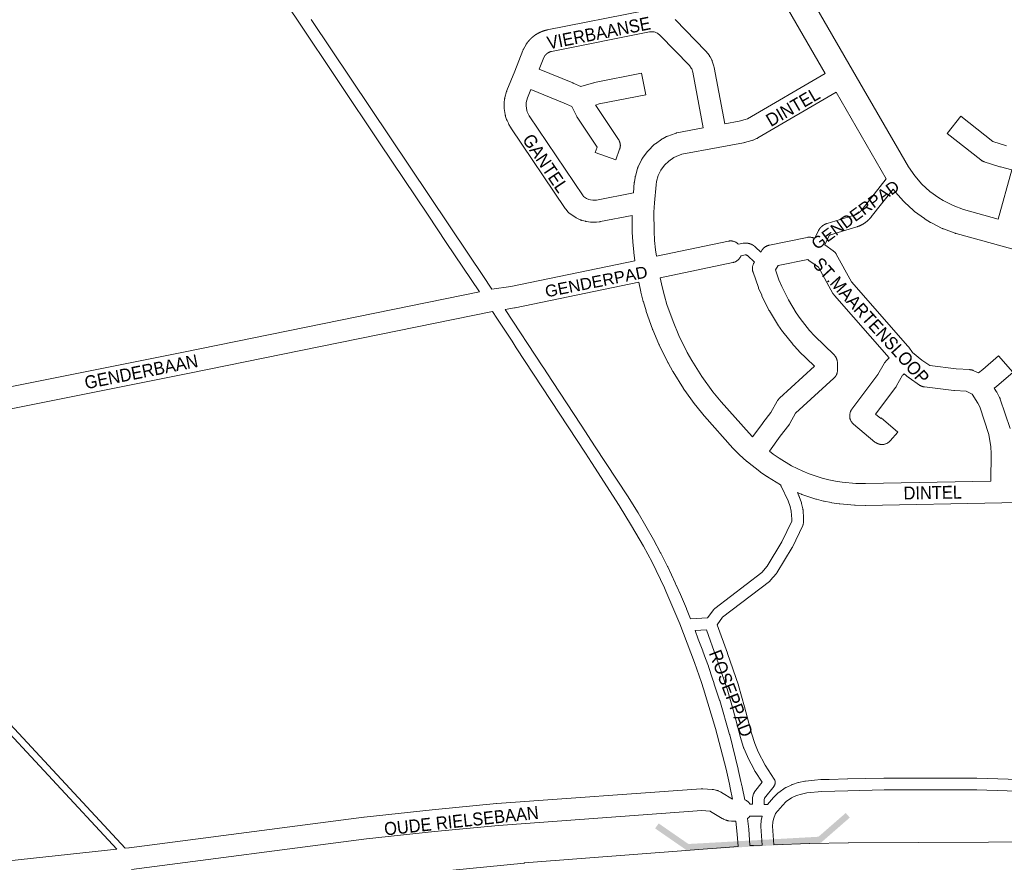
# Model space of a CAD drawing. Header units: metres. Extents: x 123819 to 142731, y 393440 to 405763.
# Tile 74 of 256: x 130010 to 130596, y 394624 to 395125. Entities that reach past the tile are written whole.
import ezdxf
from ezdxf.enums import TextEntityAlignment as Align

# ---------------------------------------------------------------- set-up
doc = ezdxf.new("R2010")
doc.units = ezdxf.units.M
doc.header["$MEASUREMENT"] = 0
for name, color, linetype, lineweight in [('gs-anno-wegen algemeen tekst', 7, 'Continuous', 0), ('gs-knt-aanvullende hoofdweg', 7, 'Continuous', 0), ('gs-knt-autosnelweg', 7, 'Continuous', 0), ('gs-knt-fietspaden', 7, 'Continuous', 0), ('gs-knt-paden', 7, 'Continuous', 0), ('gs-knt-wegen algemeen', 7, 'Continuous', 0), ('gs-symb-viaduct', 7, 'Continuous', 0), ('gs-vlk-plantopografie wegen algemeen', 7, 'Continuous', 0)]:
    doc.layers.add(name, color=color, linetype=linetype, lineweight=lineweight)
doc.styles.add('Style-Arial', font='arial.ttf')

# ---------------------------------------------------------------- blocks, each defined once
blk = doc.blocks.new('gg0-viaduct_51')
at = {"layer": 'gs-symb-viaduct', "linetype": 'Continuous'}
blk.add_hatch(color=7, dxfattribs=at).paths.add_polyline_path([(5.576, -1.689), (3.875, -0.366), (-3.875, -0.366), (-5.576, -1.689), (-5.8, -1.4), (-4, 0), (4, 0), (5.8, -1.4)])

msp = doc.modelspace()

# ---------------------------------------------------------------- linework, layer by layer
at = {"layer": 'gs-knt-aanvullende hoofdweg', "color": 7, "linetype": 'Continuous', "flags": 128}
for points in [[(130473.75, 395149.95), (130505.35, 395095.29), (130538.69, 395037.7), (130542.44, 395032.32), (130546.7, 395027.47), (130551.46, 395023.1), (130556.75, 395019.23), (130559.34, 395017.65), (130565.2, 395014.69), (130571.33, 395012.4), (130592.08, 395006.64)], [(130489.11, 395093.38), (130460.67, 395142.57)], [(130525.45, 395030.58), (130495.63, 395082.11)], [(130672.41, 394968.81), (130594.35, 394990.43), (130594.34, 394990.43), (130567, 394998.02), (130566.69, 394998.11), (130566.38, 394998.22), (130559.56, 395000.77), (130559.3, 395000.87), (130559.22, 395000.9), (130559.17, 395000.92), (130559.05, 395000.98), (130558.8, 395001.1), (130552.3, 395004.38), (130552.02, 395004.52), (130551.76, 395004.68), (130548.65, 395006.58), (130548.39, 395006.75), (130548.14, 395006.92), (130542.26, 395011.22), (130542.04, 395011.39), (130541.97, 395011.45), (130541.93, 395011.48), (130541.83, 395011.57), (130541.62, 395011.75), (130536.25, 395016.67), (130536.05, 395016.86), (130535.98, 395016.92), (130535.95, 395016.95), (130535.92, 395016.99), (130535.86, 395017.05), (130535.67, 395017.26), (130530.87, 395022.74), (130530.69, 395022.95), (130530.63, 395023.02), (130530.61, 395023.05), (130530.58, 395023.09), (130530.52, 395023.16), (130530.36, 395023.38), (130529.59, 395024.49)]]:
    msp.add_lwpolyline(points, dxfattribs=at)
at = {"layer": 'gs-knt-autosnelweg', "color": 7, "linetype": 'Continuous', "flags": 128}
for points in [[(130458.56, 394634.26), (130479.7, 394635.02), (130479.9, 394635.02), (130502.85, 394635.34), (130502.94, 394635.34), (130711.13, 394636.28), (130711.41, 394636.28), (130864.89, 394632.19), (130864.97, 394632.19), (130908.37, 394630.61), (130908.63, 394630.6), (131134.02, 394615.8), (131135.95, 394615.76)], [(129532.9, 394552.56), (129705.23, 394568.29), (129705.24, 394568.29), (129920.04, 394587.48), (129920.21, 394587.5), (129982.69, 394591.89), (130134.16, 394606.04), (130309.94, 394623.34), (130310.13, 394623.36), (130437.25, 394633.13)], [(130444.34, 394633.68), (130446.01, 394633.81), (130446.39, 394633.83), (130451.54, 394634.01)]]:
    msp.add_lwpolyline(points, dxfattribs=at)
at = {"layer": 'gs-knt-fietspaden', "color": 7, "linetype": 'Continuous', "flags": 128}
for points in [[(130283.32, 394963.35), (130263.6, 394992.75), (130263.59, 394992.77), (130252.75, 395008.9), (130223.83, 395052.04), (130175.01, 395124.97)], [(130183.18, 395125.39), (130277.19, 394985.12)], [(130482.8, 394995.13), (130485.02, 394999.62), (130485.07, 394999.72), (130485.12, 394999.81), (130485.17, 394999.91), (130485.22, 395000), (130485.27, 395000.1), (130485.33, 395000.19), (130485.39, 395000.28), (130485.44, 395000.38), (130485.5, 395000.47), (130485.56, 395000.56), (130485.62, 395000.65), (130485.68, 395000.74), (130485.75, 395000.83), (130485.81, 395000.91), (130485.88, 395001), (130485.94, 395001.09), (130486.01, 395001.17), (130486.08, 395001.26), (130486.15, 395001.34), (130486.22, 395001.42), (130486.29, 395001.5), (130486.36, 395001.58), (130486.44, 395001.66), (130486.51, 395001.74), (130486.59, 395001.82), (130486.66, 395001.9), (130486.74, 395001.97), (130486.82, 395002.05), (130486.9, 395002.12), (130486.98, 395002.19), (130487.06, 395002.27), (130487.15, 395002.34), (130487.23, 395002.41), (130487.31, 395002.48), (130487.4, 395002.54), (130487.48, 395002.61), (130487.57, 395002.68), (130487.66, 395002.74), (130487.75, 395002.8), (130487.84, 395002.86), (130487.93, 395002.93), (130488.02, 395002.98), (130488.11, 395003.04), (130488.2, 395003.1), (130488.29, 395003.16), (130488.39, 395003.21), (130488.48, 395003.27), (130488.58, 395003.32), (130488.67, 395003.37), (130488.77, 395003.42), (130488.87, 395003.47), (130488.96, 395003.52), (130489.06, 395003.56), (130489.16, 395003.61), (130489.26, 395003.65), (130489.36, 395003.69), (130489.46, 395003.74), (130489.56, 395003.78), (130489.66, 395003.81), (130489.77, 395003.85), (130489.87, 395003.89), (130489.97, 395003.92), (130490.07, 395003.96), (130490.18, 395003.99), (130505.83, 395008.73), (130505.92, 395008.76), (130506.02, 395008.79), (130506.11, 395008.82), (130506.21, 395008.85), (130506.3, 395008.89), (130506.4, 395008.92), (130506.49, 395008.96), (130506.58, 395008.99), (130506.68, 395009.03), (130506.77, 395009.07), (130506.86, 395009.1), (130506.95, 395009.14), (130507.04, 395009.18), (130507.13, 395009.22), (130507.23, 395009.27), (130507.32, 395009.31), (130507.41, 395009.35), (130507.49, 395009.4), (130507.58, 395009.44), (130507.67, 395009.49), (130507.76, 395009.54), (130507.85, 395009.58), (130507.94, 395009.63), (130508.02, 395009.68), (130508.11, 395009.73), (130508.19, 395009.78), (130508.28, 395009.84), (130508.36, 395009.89), (130508.45, 395009.94), (130508.53, 395010), (130508.62, 395010.05), (130508.7, 395010.11), (130508.78, 395010.16), (130508.86, 395010.22), (130508.94, 395010.28), (130509.02, 395010.34), (130509.1, 395010.4), (130509.18, 395010.46), (130509.26, 395010.52), (130509.34, 395010.58), (130509.42, 395010.64), (130509.5, 395010.71), (130509.57, 395010.77), (130509.65, 395010.84), (130509.72, 395010.9), (130509.8, 395010.97), (130509.87, 395011.04), (130509.94, 395011.1), (130510.02, 395011.17), (130510.09, 395011.24), (130510.16, 395011.31), (130510.23, 395011.38), (130510.3, 395011.45), (130510.37, 395011.53), (130510.44, 395011.6), (130510.51, 395011.67), (130510.57, 395011.74), (130510.64, 395011.82), (130510.71, 395011.89), (130510.77, 395011.97), (130510.84, 395012.05), (130510.9, 395012.12), (130510.96, 395012.2), (130511.03, 395012.28), (130525.45, 395030.58)], [(130529.59, 395024.49), (130516.54, 395007.93), (130516.43, 395007.8), (130516.33, 395007.67), (130516.22, 395007.54), (130516.12, 395007.42), (130516.01, 395007.29), (130515.9, 395007.17), (130515.79, 395007.04), (130515.67, 395006.92), (130515.56, 395006.8), (130515.45, 395006.68), (130515.33, 395006.56), (130515.21, 395006.44), (130515.1, 395006.32), (130514.98, 395006.2), (130514.86, 395006.09), (130514.74, 395005.97), (130514.61, 395005.86), (130514.49, 395005.75), (130514.36, 395005.64), (130514.24, 395005.53), (130514.11, 395005.42), (130513.99, 395005.31), (130513.86, 395005.21), (130513.73, 395005.1), (130513.6, 395005), (130513.46, 395004.9), (130513.33, 395004.79), (130513.2, 395004.69), (130513.06, 395004.6), (130512.93, 395004.5), (130512.79, 395004.4), (130512.66, 395004.31), (130512.52, 395004.21), (130512.38, 395004.12), (130512.24, 395004.03), (130512.1, 395003.94), (130511.96, 395003.85), (130511.81, 395003.77), (130511.67, 395003.68), (130511.53, 395003.6), (130511.38, 395003.52), (130511.24, 395003.44), (130511.09, 395003.36), (130510.94, 395003.28), (130510.8, 395003.2), (130510.65, 395003.13), (130510.5, 395003.05), (130510.35, 395002.98), (130510.2, 395002.91), (130510.05, 395002.84), (130509.89, 395002.77), (130509.74, 395002.7), (130509.59, 395002.64), (130509.43, 395002.57), (130509.28, 395002.51), (130509.13, 395002.45), (130508.97, 395002.39), (130508.81, 395002.33), (130508.66, 395002.27), (130508.5, 395002.22), (130508.34, 395002.17), (130508.18, 395002.11), (130508.02, 395002.06), (130507.86, 395002.01), (130492.21, 394997.27), (130492.18, 394997.26), (130492.14, 394997.25), (130492.11, 394997.23), (130492.07, 394997.22), (130492.04, 394997.2), (130492, 394997.19), (130491.97, 394997.17), (130491.93, 394997.15), (130491.9, 394997.13), (130491.87, 394997.11), (130491.84, 394997.09), (130491.8, 394997.07), (130491.77, 394997.05), (130491.74, 394997.03), (130491.71, 394997), (130491.68, 394996.98), (130491.65, 394996.96), (130491.63, 394996.93), (130491.6, 394996.9), (130491.57, 394996.88), (130491.55, 394996.85), (130491.52, 394996.82), (130491.5, 394996.79), (130491.47, 394996.76), (130491.45, 394996.73), (130491.43, 394996.7), (130491.41, 394996.67), (130491.38, 394996.64), (130491.36, 394996.6), (130491.35, 394996.57), (130491.33, 394996.54), (130491.31, 394996.5), (130488.79, 394991.4)], [(130437.52, 394991.69), (130440.24, 394992.26), (130440.4, 394992.29), (130440.56, 394992.32), (130440.62, 394992.32), (130440.68, 394992.33), (130440.74, 394992.34), (130440.8, 394992.34), (130440.86, 394992.35), (130440.92, 394992.35), (130440.98, 394992.36), (130441.04, 394992.36), (130441.1, 394992.36), (130441.16, 394992.37), (130441.22, 394992.37), (130441.28, 394992.37), (130441.34, 394992.37), (130441.39, 394992.37), (130441.45, 394992.38), (130441.51, 394992.38), (130441.57, 394992.38), (130441.63, 394992.38), (130441.69, 394992.38), (130441.75, 394992.37), (130441.81, 394992.37), (130441.87, 394992.37), (130441.93, 394992.37), (130441.99, 394992.37), (130442.05, 394992.36), (130442.11, 394992.36), (130442.17, 394992.36), (130442.23, 394992.35), (130442.29, 394992.35), (130442.35, 394992.34), (130442.41, 394992.34), (130442.47, 394992.33), (130442.52, 394992.32), (130442.58, 394992.32), (130442.64, 394992.31), (130442.7, 394992.3), (130442.76, 394992.3), (130442.82, 394992.29), (130442.88, 394992.28), (130442.94, 394992.27), (130443, 394992.26), (130443.06, 394992.25), (130443.11, 394992.24), (130443.17, 394992.23), (130443.23, 394992.22), (130443.29, 394992.21), (130443.35, 394992.2), (130443.41, 394992.18), (130443.46, 394992.17), (130443.52, 394992.16), (130443.58, 394992.14), (130443.64, 394992.13), (130443.7, 394992.12), (130443.75, 394992.1), (130443.81, 394992.09), (130443.87, 394992.07), (130443.93, 394992.06), (130443.98, 394992.04), (130444.04, 394992.02), (130444.1, 394992.01), (130444.16, 394991.99), (130444.21, 394991.97), (130444.27, 394991.95), (130444.33, 394991.93), (130444.38, 394991.92), (130444.44, 394991.9), (130444.5, 394991.88), (130444.55, 394991.86), (130444.61, 394991.84), (130444.66, 394991.82), (130444.72, 394991.79), (130444.77, 394991.77), (130444.83, 394991.75), (130444.88, 394991.73), (130444.94, 394991.71), (130444.99, 394991.68), (130445.05, 394991.66), (130445.1, 394991.64), (130445.16, 394991.61), (130445.21, 394991.59), (130445.27, 394991.56), (130445.32, 394991.54), (130445.37, 394991.51), (130445.43, 394991.49), (130445.48, 394991.46), (130445.54, 394991.43), (130445.59, 394991.4), (130445.64, 394991.38), (130445.69, 394991.35), (130445.75, 394991.32), (130445.8, 394991.29), (130445.85, 394991.26), (130445.9, 394991.23), (130445.95, 394991.21), (130446.01, 394991.18), (130446.06, 394991.15), (130446.11, 394991.11), (130446.16, 394991.08), (130446.21, 394991.05), (130446.26, 394991.02), (130446.31, 394990.99), (130446.36, 394990.96), (130446.41, 394990.92), (130446.46, 394990.89), (130446.51, 394990.86), (130446.56, 394990.82), (130446.61, 394990.79), (130446.66, 394990.76), (130446.7, 394990.72), (130446.75, 394990.69), (130446.8, 394990.65), (130446.85, 394990.61), (130446.9, 394990.58), (130446.94, 394990.54), (130446.99, 394990.51), (130447.04, 394990.47), (130447.08, 394990.43), (130447.13, 394990.39), (130447.18, 394990.36), (130447.22, 394990.32), (130447.27, 394990.28), (130447.31, 394990.24), (130447.36, 394990.2), (130447.4, 394990.16), (130447.45, 394990.12), (130447.49, 394990.08), (130447.53, 394990.04), (130447.58, 394990), (130450.83, 394986.96)], [(130277.19, 394985.12), (130285.31, 394973.03), (130285.32, 394973.02), (130290.8, 394964.83)], [(130446.97, 394980.96), (130442.78, 394984.88), (130442.74, 394984.91), (130442.71, 394984.94), (130442.67, 394984.97), (130442.64, 394985), (130442.6, 394985.02), (130442.57, 394985.05), (130442.53, 394985.07), (130442.5, 394985.1), (130442.46, 394985.12), (130442.42, 394985.14), (130442.38, 394985.16), (130442.34, 394985.18), (130442.3, 394985.2), (130442.26, 394985.22), (130442.22, 394985.23), (130442.18, 394985.25), (130442.14, 394985.26), (130442.1, 394985.28), (130442.06, 394985.29), (130442.01, 394985.3), (130441.97, 394985.31), (130441.93, 394985.32), (130441.89, 394985.33), (130441.84, 394985.34), (130441.8, 394985.34), (130441.76, 394985.35), (130441.71, 394985.35), (130441.67, 394985.35), (130441.62, 394985.36), (130441.58, 394985.36), (130441.54, 394985.36), (130441.49, 394985.35), (130438.97, 394984.82)], [(130305.23, 394930.09), (130302.75, 394933.87), (130293.68, 394947.71), (130291.1, 394951.65)], [(130298.69, 394952.89), (130321.16, 394918.65), (130321.23, 394918.53), (130326.89, 394909.92), (130343.91, 394883.98), (130343.91, 394883.97), (130352.28, 394871.13)], [(130346.4, 394867.29), (130305.23, 394930.09)], [(130352.28, 394871.13), (130371.39, 394841.97), (130371.42, 394841.91), (130377.76, 394831.8), (130377.82, 394831.69), (130386.87, 394816), (130386.93, 394815.9), (130391.19, 394807.91), (130391.22, 394807.84), (130395.31, 394799.75), (130395.36, 394799.65), (130399.8, 394790.08)], [(130393.45, 394787.09), (130386.12, 394802.33), (130381.01, 394811.96), (130373.86, 394824.01), (130366.5, 394836.19), (130349.98, 394861.79), (130346.4, 394867.29)], [(130409.02, 394768.64), (130419, 394769.21), (130422.75, 394774.19), (130422.85, 394774.32), (130422.95, 394774.44), (130423.06, 394774.55), (130423.17, 394774.66), (130423.29, 394774.77), (130423.42, 394774.87), (130451.36, 394796.31), (130454.55, 394800.04), (130463.38, 394814.57), (130469.21, 394826.89), (130469.23, 394826.99), (130469.24, 394828.02), (130468.92, 394832.8), (130468.26, 394835.62), (130467.1, 394839.02), (130462.85, 394847.74), (130462.79, 394847.89), (130462.73, 394848.04), (130462.67, 394848.19), (130462.63, 394848.34), (130462.6, 394848.44)], [(130472.58, 394843.81), (130473.51, 394841.9), (130473.57, 394841.77), (130473.63, 394841.63), (130473.68, 394841.5), (130474.97, 394837.72), (130475, 394837.61), (130475.03, 394837.49), (130475.06, 394837.38), (130475.82, 394834.11), (130475.85, 394833.97), (130475.87, 394833.83), (130475.89, 394833.7), (130475.9, 394833.56), (130476.26, 394828.35), (130476.26, 394828.2), (130476.27, 394828.05), (130476.24, 394826.54), (130476.23, 394826.37), (130476.22, 394826.2), (130476.2, 394826.03), (130476.17, 394825.87), (130475.99, 394825.03), (130475.95, 394824.87), (130475.9, 394824.71), (130475.85, 394824.56), (130475.79, 394824.4), (130475.73, 394824.25), (130469.64, 394811.41), (130469.59, 394811.3), (130469.53, 394811.19), (130469.47, 394811.09), (130460.4, 394796.16), (130460.33, 394796.04), (130460.25, 394795.92), (130460.16, 394795.8), (130460.07, 394795.69), (130456.45, 394791.47), (130456.36, 394791.36), (130456.26, 394791.26), (130456.15, 394791.16), (130456.04, 394791.06), (130455.92, 394790.97), (130428.07, 394769.59), (130424.78, 394765.21)], [(130400.78, 394787.97), (130402.98, 394783.22), (130403.03, 394783.11), (130406.57, 394774.78), (130406.6, 394774.7), (130409.02, 394768.64)], [(130406.99, 394754.16), (130402.5, 394765.7), (130394.36, 394785.13)], [(130424.78, 394765.21), (130430.92, 394748.17), (130430.93, 394748.13), (130437.47, 394729.24), (130437.5, 394729.14), (130437.53, 394729.04), (130441.11, 394716.32), (130441.12, 394716.26), (130445.24, 394700.65), (130447.16, 394694.38), (130449.2, 394689.59), (130453.35, 394681.57), (130458.79, 394673.23), (130458.88, 394673.09), (130458.96, 394672.94), (130459.04, 394672.79), (130459.1, 394672.64), (130459.16, 394672.49), (130459.21, 394672.33), (130459.26, 394672.17), (130459.3, 394672), (130459.32, 394671.84), (130459.35, 394671.67), (130459.36, 394671.51), (130459.36, 394671.34), (130459.36, 394671.18), (130459.35, 394671.01), (130459.33, 394670.84), (130459.31, 394670.68), (130459.27, 394670.52), (130459.23, 394670.36), (130459.18, 394670.2), (130459.13, 394670.04), (130459.06, 394669.89), (130458.99, 394669.74), (130458.91, 394669.59), (130458.83, 394669.45), (130458.74, 394669.31), (130458.64, 394669.17), (130453.06, 394661.92), (130452.78, 394660.96), (130452.82, 394658.16)], [(130445.8, 394658.31), (130445.75, 394661.39), (130445.75, 394661.54), (130445.76, 394661.69), (130445.78, 394661.84), (130445.8, 394661.99), (130445.82, 394662.14), (130445.86, 394662.29), (130445.9, 394662.43), (130446.51, 394664.53), (130446.56, 394664.68), (130446.62, 394664.84), (130446.68, 394664.99), (130446.75, 394665.13), (130446.83, 394665.27), (130446.91, 394665.41), (130447, 394665.55), (130447.1, 394665.68), (130451.55, 394671.48), (130447.38, 394677.88), (130447.32, 394677.98), (130447.26, 394678.08), (130447.2, 394678.19), (130442.91, 394686.48), (130442.85, 394686.6), (130442.8, 394686.71), (130440.63, 394691.79), (130440.58, 394691.91), (130440.54, 394692.02), (130440.5, 394692.14), (130438.51, 394698.67), (130438.47, 394698.8), (130434.34, 394714.44), (130430.8, 394727.04), (130424.3, 394745.81), (130418.42, 394762.15), (130411.65, 394761.76)], [(130411.65, 394761.76), (130413.55, 394756.65)], [(130411.27, 394742.69), (130406.99, 394754.16)], [(130413.55, 394756.65), (130416.3, 394749.6), (130416.34, 394749.48), (130417.87, 394745.08)], [(130415.41, 394730.78), (130411.27, 394742.69)], [(130417.87, 394745.08), (130419.59, 394740.46), (130419.64, 394740.34), (130422.06, 394733.04)], [(130416.63, 394727.1), (130415.41, 394730.78)], [(130422.06, 394733.04), (130422.85, 394730.74), (130422.9, 394730.61), (130423.32, 394729.23)], [(130423.32, 394729.23), (130426.3, 394720.25), (130426.34, 394720.12), (130432.23, 394699.79), (130432.26, 394699.66), (130437.38, 394679.13), (130437.41, 394679.03), (130438.98, 394671.85)], [(130432.13, 394670.31), (130430.13, 394679.13), (130423.85, 394703.44), (130416.63, 394727.1)], [(130432.64, 394668.03), (130432.13, 394670.31)], [(130438.98, 394671.85), (130439.35, 394670.21), (130439.37, 394670.13), (130439.51, 394669.47)], [(130454.83, 394658.12), (130458.4, 394662.28), (130458.49, 394662.38), (130458.58, 394662.48), (130461.13, 394665.03), (130461.24, 394665.13), (130461.27, 394665.16), (130461.35, 394665.22), (130461.42, 394665.29), (130461.46, 394665.32), (130461.58, 394665.4), (130465.29, 394668.06), (130465.42, 394668.14), (130465.55, 394668.22), (130465.68, 394668.3), (130465.82, 394668.37), (130469.18, 394669.97), (130469.31, 394670.03), (130469.35, 394670.04), (130469.43, 394670.08), (130469.52, 394670.11), (130469.56, 394670.12), (130469.69, 394670.17), (130473.05, 394671.17), (130473.16, 394671.2), (130473.28, 394671.23), (130476.91, 394672.05), (130477.05, 394672.08), (130477.06, 394672.08), (130477.2, 394672.1), (130477.21, 394672.11), (130477.34, 394672.12), (130477.36, 394672.12), (130482.72, 394672.65), (130482.77, 394672.65), (130486.49, 394672.97), (130486.51, 394672.97), (130486.6, 394672.97), (130486.7, 394672.98), (130486.71, 394672.98), (130491.36, 394673.13), (130491.38, 394673.13), (130502.46, 394673.42), (130502.47, 394673.42), (130502.49, 394673.42), (130524.04, 394673.88), (130524.12, 394673.88), (130579.31, 394673.84), (130579.42, 394673.84), (130684.79, 394670.5)], [(130433.98, 394661.37), (130432.64, 394668.03)], [(130439.51, 394669.47), (130439.68, 394668.7), (130439.69, 394668.63), (130441.22, 394661), (130441.36, 394660.95), (130441.65, 394660.82), (130441.93, 394660.68), (130442.2, 394660.52), (130442.47, 394660.36), (130442.72, 394660.17), (130442.97, 394659.98), (130443.21, 394659.78), (130443.44, 394659.56), (130443.66, 394659.33), (130443.86, 394659.1), (130444.06, 394658.85), (130444.24, 394658.59), (130444.41, 394658.33)], [(130687.95, 394663.38), (130579.25, 394666.82), (130524.15, 394666.86), (130502.65, 394666.4), (130487.02, 394665.97), (130487.01, 394665.97), (130478.25, 394665.16), (130478.24, 394665.16), (130474.95, 394664.41), (130471.95, 394663.52), (130469.12, 394662.16), (130465.89, 394659.86), (130463.64, 394657.61), (130459.51, 394652.8), (130458.34, 394649.44), (130457.98, 394647.66), (130457.75, 394645.37), (130458.56, 394634.26)], [(130437.25, 394633.13), (130436.66, 394640.49), (130435.94, 394648.3)]]:
    msp.add_lwpolyline(points, dxfattribs=at)
at = {"layer": 'gs-knt-paden', "color": 7, "linetype": 'Continuous', "flags": 128}
for points in [[(130067.49, 394631.66), (129990.76, 394714.11), (129850.09, 394864.29)], [(129854.77, 394865.17), (129993.69, 394716.85), (129993.7, 394716.85), (130072.47, 394632.2)]]:
    msp.add_lwpolyline(points, dxfattribs=at)
at = {"layer": 'gs-knt-wegen algemeen', "color": 7, "linetype": 'Continuous', "flags": 128}
for points in [[(130374.21, 395008.82), (130355.38, 395005.15), (130355.16, 395005.11), (130354.95, 395005.08), (130352.95, 395004.83), (130352.69, 395004.8), (130352.42, 395004.79), (130352.15, 395004.78), (130350.42, 395004.78), (130350.18, 395004.78), (130349.93, 395004.79), (130349.69, 395004.82), (130349.45, 395004.85), (130347.15, 395005.19), (130346.94, 395005.22), (130346.73, 395005.27), (130346.53, 395005.31), (130344.53, 395005.81), (130344.27, 395005.89), (130344.01, 395005.97), (130343.75, 395006.06), (130343.5, 395006.17), (130343.25, 395006.28), (130340.96, 395007.41), (130340.68, 395007.55), (130340.4, 395007.71), (130340.14, 395007.88), (130337.29, 395009.84), (130337.06, 395010.01), (130336.84, 395010.18), (130336.62, 395010.36), (130336.42, 395010.56), (130336.22, 395010.76), (130336.03, 395010.97), (130334.9, 395012.3), (130334.73, 395012.49), (130334.58, 395012.69), (130334.44, 395012.9), (130302.1, 395060.96), (130302, 395061.12), (130301.9, 395061.29), (130300.88, 395063.02), (130300.76, 395063.23), (130300.65, 395063.44), (130300.55, 395063.66), (130299.78, 395065.36), (130299.69, 395065.58), (130299.61, 395065.79), (130299.53, 395066.01), (130298.95, 395067.79), (130298.87, 395068.04), (130298.81, 395068.29), (130298.75, 395068.55), (130298.71, 395068.8), (130298.13, 395072.5), (130298.1, 395072.75), (130298.07, 395073.01), (130298.06, 395073.27), (130298.05, 395073.53), (130298.06, 395075.4), (130298.07, 395075.64), (130298.08, 395075.87), (130298.1, 395076.1), (130298.31, 395077.96), (130298.35, 395078.22), (130298.39, 395078.47), (130298.45, 395078.73), (130298.51, 395078.98), (130299.52, 395082.58), (130299.59, 395082.8), (130299.66, 395083.02), (130299.74, 395083.24), (130304.34, 395094.75), (130309.25, 395107.07), (130309.35, 395107.31), (130309.46, 395107.54), (130309.58, 395107.76), (130311.09, 395110.55), (130311.22, 395110.78), (130311.35, 395110.99), (130311.5, 395111.2), (130311.56, 395111.3), (130311.63, 395111.39), (130311.7, 395111.48), (130311.76, 395111.57), (130311.83, 395111.66), (130311.9, 395111.76), (130311.97, 395111.85), (130312.04, 395111.94), (130312.11, 395112.03), (130312.18, 395112.12), (130312.25, 395112.21), (130312.32, 395112.29), (130312.4, 395112.38), (130312.47, 395112.47), (130312.54, 395112.56), (130312.62, 395112.65), (130312.69, 395112.73), (130312.77, 395112.82), (130312.84, 395112.9), (130312.92, 395112.99), (130312.99, 395113.07), (130313.07, 395113.16), (130313.15, 395113.24), (130313.23, 395113.33), (130313.3, 395113.41), (130313.38, 395113.49), (130313.46, 395113.58), (130313.54, 395113.66), (130313.62, 395113.74), (130313.7, 395113.82), (130313.78, 395113.9), (130313.86, 395113.98), (130313.95, 395114.06), (130314.03, 395114.14), (130314.11, 395114.22), (130314.19, 395114.29), (130314.28, 395114.37), (130314.36, 395114.45), (130314.45, 395114.53), (130314.53, 395114.6), (130314.62, 395114.68), (130314.7, 395114.75), (130314.79, 395114.83), (130314.88, 395114.9), (130314.96, 395114.98), (130315.05, 395115.05), (130315.14, 395115.12), (130315.23, 395115.19), (130315.32, 395115.27), (130315.41, 395115.34), (130315.5, 395115.41), (130315.59, 395115.48), (130315.68, 395115.55), (130315.77, 395115.62), (130315.86, 395115.69), (130315.95, 395115.75), (130316.04, 395115.82), (130316.14, 395115.89), (130316.23, 395115.95), (130316.32, 395116.02), (130316.42, 395116.09), (130316.51, 395116.15), (130316.6, 395116.22), (130316.7, 395116.28), (130316.79, 395116.34), (130316.89, 395116.41), (130316.99, 395116.47), (130317.08, 395116.53), (130317.18, 395116.59), (130317.27, 395116.65), (130317.37, 395116.71), (130317.47, 395116.77), (130317.57, 395116.83), (130317.67, 395116.89), (130317.76, 395116.95), (130317.86, 395117), (130317.96, 395117.06), (130318.06, 395117.12), (130318.16, 395117.17), (130318.26, 395117.23), (130318.36, 395117.28), (130318.46, 395117.33), (130318.56, 395117.39), (130318.66, 395117.44), (130318.77, 395117.49), (130318.87, 395117.54), (130318.97, 395117.59), (130319.07, 395117.64), (130319.18, 395117.69), (130319.28, 395117.74), (130319.38, 395117.79), (130319.49, 395117.84), (130319.59, 395117.89), (130319.69, 395117.93), (130319.8, 395117.98), (130319.9, 395118.03), (130320.01, 395118.07), (130320.11, 395118.11), (130320.22, 395118.16), (130320.32, 395118.2), (130320.43, 395118.24), (130320.54, 395118.29), (130320.64, 395118.33), (130320.75, 395118.37), (130320.86, 395118.41), (130320.96, 395118.45), (130321.07, 395118.49), (130321.18, 395118.53), (130321.29, 395118.56), (130321.4, 395118.6), (130321.5, 395118.64), (130321.61, 395118.67), (130321.72, 395118.71), (130321.83, 395118.74), (130321.94, 395118.78), (130322.05, 395118.81), (130322.16, 395118.84), (130322.27, 395118.87), (130322.38, 395118.91), (130322.49, 395118.94), (130322.6, 395118.97), (130322.71, 395119), (130322.82, 395119.03), (130322.93, 395119.05), (130323.04, 395119.08), (130323.15, 395119.11), (130323.26, 395119.13), (130323.37, 395119.16), (130323.56, 395119.2), (130382.21, 395130.83)], [(130399.82, 395125.45), (130400.02, 395125.26)], [(130400.02, 395125.26), (130417.88, 395106.81), (130418.04, 395106.64), (130418.19, 395106.47), (130418.33, 395106.29), (130420.02, 395104.14), (130420.18, 395103.92), (130420.34, 395103.7), (130420.48, 395103.47), (130420.61, 395103.23), (130421.38, 395101.81), (130421.52, 395101.55), (130421.65, 395101.27), (130421.76, 395100.99), (130421.86, 395100.7), (130422.84, 395097.64), (130422.92, 395097.38), (130422.98, 395097.12), (130423.04, 395096.86), (130429.38, 395063.26)], [(130429.38, 395063.26), (130437.94, 395064.83), (130441.53, 395065.83), (130442.82, 395066.37), (130489.11, 395093.38)], [(130495.63, 395082.11), (130449.03, 395054.93), (130448.8, 395054.8), (130448.56, 395054.68), (130448.31, 395054.57)], [(130374.94, 395022.23), (130375.52, 395028.5), (130375.54, 395028.69), (130375.56, 395028.88), (130375.93, 395031.34), (130375.98, 395031.62), (130376.04, 395031.89), (130376.12, 395032.17), (130377.42, 395036.67), (130377.5, 395036.93), (130377.59, 395037.2), (130377.7, 395037.45), (130377.81, 395037.71), (130379.86, 395041.92), (130379.98, 395042.17), (130380.12, 395042.41), (130380.27, 395042.64), (130380.42, 395042.87), (130383.15, 395046.68), (130383.32, 395046.9), (130383.5, 395047.12), (130383.68, 395047.33), (130383.88, 395047.52), (130387.21, 395050.81), (130387.41, 395051), (130387.62, 395051.19), (130387.84, 395051.36), (130388.07, 395051.52), (130391.91, 395054.2), (130392.14, 395054.35), (130392.38, 395054.49), (130392.62, 395054.63), (130394.7, 395055.71), (130394.95, 395055.83), (130395.21, 395055.94), (130395.47, 395056.04), (130399.86, 395057.66), (130400.12, 395057.75), (130400.38, 395057.82), (130400.64, 395057.89), (130400.91, 395057.95), (130416.58, 395060.89)], [(130448.31, 395054.57), (130446.26, 395053.69), (130445.99, 395053.58), (130445.71, 395053.48), (130445.43, 395053.4), (130441.13, 395052.2), (130440.85, 395052.13), (130440.57, 395052.07), (130425.37, 395049.29), (130403.84, 395045.25), (130400.34, 395043.97), (130399, 395043.27), (130395.96, 395041.15), (130393.41, 395038.64), (130391.33, 395035.74), (130389.77, 395032.52), (130388.74, 395028.97), (130388.46, 395027.12), (130387.47, 395016.32), (130387.22, 395010.81), (130387.28, 394999.49), (130387.6, 394993.94), (130388.11, 394988.41), (130388.66, 394984.54), (130431.56, 394993.49), (130431.87, 394993.55), (130432.19, 394993.59), (130432.51, 394993.62), (130432.82, 394993.63), (130433.14, 394993.62), (130433.46, 394993.6), (130433.78, 394993.57), (130434.1, 394993.52), (130434.41, 394993.45), (130434.72, 394993.37), (130435.02, 394993.27), (130435.32, 394993.16), (130435.61, 394993.03), (130435.9, 394992.89), (130436.18, 394992.73), (130436.45, 394992.57), (130436.71, 394992.38), (130436.97, 394992.19), (130437.21, 394991.98), (130437.45, 394991.77), (130437.52, 394991.69)], [(130375.88, 394981.88), (130375.19, 394986.74), (130375.17, 394986.9), (130375.16, 394987.06), (130374.62, 394992.86), (130374.61, 394993.09), (130374.27, 394998.91), (130374.27, 394999.08), (130374.26, 394999.24), (130374.21, 395008.82)], [(130450.83, 394986.96), (130451.69, 394988.3), (130451.86, 394988.55), (130452.05, 394988.8), (130452.24, 394989.04), (130452.45, 394989.26), (130452.66, 394989.48), (130452.89, 394989.69), (130453.12, 394989.88), (130453.37, 394990.07), (130453.62, 394990.24), (130453.88, 394990.4), (130454.15, 394990.55), (130454.42, 394990.68), (130454.7, 394990.81), (130454.99, 394990.91), (130455.28, 394991.01), (130455.57, 394991.09), (130455.87, 394991.16), (130478.47, 394995.75), (130478.77, 394995.8), (130479.08, 394995.84), (130479.38, 394995.87), (130479.69, 394995.88), (130480, 394995.88), (130480.31, 394995.86), (130480.62, 394995.82), (130480.93, 394995.77), (130481.23, 394995.71), (130481.53, 394995.64), (130481.82, 394995.54), (130482.12, 394995.44), (130482.4, 394995.32), (130482.68, 394995.19), (130482.8, 394995.13)], [(130488.79, 394991.4), (130493.81, 394987.79), (130494.07, 394987.59), (130494.31, 394987.39), (130494.54, 394987.17), (130494.77, 394986.95), (130494.98, 394986.71), (130495.18, 394986.46), (130495.37, 394986.2), (130495.54, 394985.93), (130495.7, 394985.66)], [(130290.8, 394964.83), (130302.05, 394966.59), (130375.88, 394981.88)], [(130438.97, 394984.82), (130438.92, 394984.68), (130438.8, 394984.39), (130438.66, 394984.1), (130438.5, 394983.83), (130438.33, 394983.55), (130438.15, 394983.29), (130437.96, 394983.04), (130437.75, 394982.79), (130437.53, 394982.56), (130437.3, 394982.34), (130437.06, 394982.13), (130436.81, 394981.93), (130436.55, 394981.74), (130436.29, 394981.57), (130436.01, 394981.41), (130435.73, 394981.26), (130435.43, 394981.13), (130435.14, 394981.01), (130434.83, 394980.91), (130434.53, 394980.82), (130434.22, 394980.75), (130390.92, 394971.71), (130392.09, 394966.21), (130393.42, 394961), (130394.93, 394955.88), (130398.55, 394945.63), (130402.09, 394937.36), (130407.05, 394927.23), (130409.71, 394922.44), (130415.66, 394912.92), (130422.24, 394903.86), (130427.17, 394897.83), (130443.76, 394879.13), (130445.94, 394876.96)], [(130445.94, 394876.96), (130451.92, 394885.2), (130452.04, 394885.35), (130456.84, 394891.57), (130460.54, 394898.33), (130460.7, 394898.59), (130460.86, 394898.85), (130461.04, 394899.1), (130461.23, 394899.34), (130461.43, 394899.58), (130461.65, 394899.8), (130461.87, 394900.01), (130482.72, 394919), (130473.47, 394928.04), (130473.33, 394928.18), (130473.19, 394928.33), (130470.04, 394931.8), (130469.91, 394931.96), (130469.77, 394932.12), (130463.93, 394939.46), (130463.8, 394939.62), (130463.68, 394939.79), (130461, 394943.64), (130460.88, 394943.81), (130460.77, 394943.99), (130455.92, 394952.01), (130455.78, 394952.25), (130455.65, 394952.5), (130451.49, 394960.9), (130451.4, 394961.09), (130451.32, 394961.28), (130449.51, 394965.61), (130449.45, 394965.77), (130449.39, 394965.94), (130446.16, 394975.02), (130446.06, 394975.32), (130445.98, 394975.62), (130445.91, 394975.93), (130445.86, 394976.23), (130445.82, 394976.54), (130445.79, 394976.86), (130445.78, 394977.17), (130445.79, 394977.48), (130445.81, 394977.79), (130445.85, 394978.1), (130445.9, 394978.41), (130445.96, 394978.72), (130446.04, 394979.02), (130446.14, 394979.32), (130446.25, 394979.61), (130446.37, 394979.9), (130446.51, 394980.18), (130446.66, 394980.46), (130446.82, 394980.72), (130446.97, 394980.96)], [(130378.17, 394969.06), (130304.53, 394953.81), (130304.22, 394953.75), (130298.69, 394952.89)], [(130462.6, 394848.44), (130462.57, 394848.45), (130462.53, 394848.48), (130454.76, 394853.22), (130454.61, 394853.32), (130454.47, 394853.41), (130450.6, 394856.06), (130450.43, 394856.18), (130450.27, 394856.31), (130442.89, 394862.09), (130442.81, 394862.16), (130442.62, 394862.32), (130442.54, 394862.39), (130437.97, 394866.52), (130437.86, 394866.63), (130437.74, 394866.74), (130434.42, 394870.06), (130434.29, 394870.2), (130434.15, 394870.35), (130417.34, 394889.29), (130417.17, 394889.49), (130412.04, 394895.76), (130411.92, 394895.9), (130411.81, 394896.06), (130404.99, 394905.46), (130404.86, 394905.65), (130404.74, 394905.83), (130398.58, 394915.69), (130398.49, 394915.83), (130398.41, 394915.97), (130395.59, 394921.05), (130395.51, 394921.2), (130395.43, 394921.35), (130390.32, 394931.79), (130390.25, 394931.94), (130390.19, 394932.09), (130386.5, 394940.7), (130386.42, 394940.9), (130386.34, 394941.09), (130382.59, 394951.71), (130382.54, 394951.87), (130382.49, 394952.04), (130380.9, 394957.44), (130380.84, 394957.66), (130379.44, 394963.11), (130379.38, 394963.37), (130378.17, 394969.06)], [(129845.96, 394876.76), (129984.02, 394902.87), (130107.22, 394927.45), (130283.32, 394963.35)], [(130291.1, 394951.65), (130109.8, 394914.69), (130109.78, 394914.68), (129986.53, 394890.09), (129986.47, 394890.08), (129854.77, 394865.17)], [(130600.83, 394915.4), (130591.33, 394907.15), (130591.2, 394907.04), (130591.06, 394906.93), (130589.74, 394905.9), (130591, 394903.89), (130591.11, 394903.71), (130591.22, 394903.52), (130592.83, 394900.52), (130592.96, 394900.27), (130593.08, 394900.02), (130593.18, 394899.76), (130593.27, 394899.5), (130599.1, 394882.05)], [(130455.87, 394868.47), (130458.14, 394866.68), (130461.69, 394864.25), (130469.02, 394859.77), (130475.87, 394856.53), (130479.53, 394855.03), (130487.38, 394852.44), (130491.24, 394851.45), (130495.22, 394850.63), (130499.15, 394850), (130507.36, 394849.26), (130512.99, 394849.2), (130587.72, 394850.64)], [(130636.31, 394838.56), (130594.3, 394837.75), (130513.13, 394836.18), (130512.93, 394836.18), (130506.95, 394836.25), (130506.7, 394836.26), (130506.45, 394836.27), (130497.77, 394837.05), (130497.54, 394837.08), (130497.32, 394837.11), (130493.02, 394837.8), (130492.72, 394837.85), (130488.46, 394838.73), (130488.16, 394838.8), (130483.94, 394839.88), (130483.73, 394839.94), (130483.51, 394840.01), (130475.24, 394842.74), (130475.02, 394842.81), (130474.82, 394842.89), (130472.58, 394843.81)], [(130074.82, 394632.45), (130214.57, 394650.64), (130214.71, 394650.66), (130255.17, 394655.05), (130255.26, 394655.05), (130293.51, 394658.69), (130293.66, 394658.7), (130415.31, 394667.52), (130415.62, 394667.54), (130415.94, 394667.54), (130416.25, 394667.52), (130421.82, 394667.12), (130422.09, 394667.09), (130422.35, 394667.06), (130422.61, 394667.01), (130423.96, 394666.75), (130424.26, 394666.68), (130424.55, 394666.6), (130424.83, 394666.51), (130425.12, 394666.41), (130425.39, 394666.29), (130426.65, 394665.72), (130426.88, 394665.61), (130427.1, 394665.49), (130427.32, 394665.37), (130433.98, 394661.37)], [(130435.94, 394648.3), (130434.23, 394648.24), (130433.91, 394648.23), (130433.6, 394648.24), (130433.29, 394648.27), (130431.84, 394648.42), (130431.53, 394648.46), (130431.22, 394648.51), (130430.91, 394648.58), (130430.61, 394648.67), (130430.31, 394648.77), (130430.02, 394648.88), (130428.68, 394649.44), (130428.39, 394649.57), (130428.11, 394649.71), (130427.84, 394649.87), (130420.93, 394654.01), (130420.71, 394654.12), (130420.48, 394654.16), (130415.78, 394654.5), (130294.67, 394645.72), (130256.53, 394642.1), (130216.18, 394637.72), (130076.36, 394619.52)], [(129540.48, 394574.65), (130067.49, 394631.66)], [(130072.47, 394632.2), (130074.75, 394632.44), (130074.81, 394632.45)], [(130074.81, 394632.45), (130074.82, 394632.45), (130074.82, 394632.45)], [(130074.81, 394632.45), (130074.82, 394632.45), (130074.82, 394632.45)]]:
    msp.add_lwpolyline(points, dxfattribs=at)
for points in [[(130416.58, 395060.89), (130410.32, 395094.05), (130409.65, 395096.15), (130409.43, 395096.55), (130408.29, 395098), (130390.94, 395115.91), (130389.22, 395117.3), (130388.69, 395117.58), (130387.95, 395117.87), (130387.37, 395118.01), (130385.37, 395118.13), (130384.53, 395118.01), (130326.2, 395106.45), (130326.13, 395106.43), (130326.05, 395106.41), (130325.98, 395106.39), (130325.91, 395106.37), (130325.84, 395106.35), (130325.77, 395106.33), (130325.7, 395106.31), (130325.63, 395106.29), (130325.56, 395106.26), (130325.49, 395106.24), (130325.42, 395106.22), (130325.36, 395106.19), (130325.29, 395106.16), (130325.22, 395106.14), (130325.15, 395106.11), (130325.08, 395106.08), (130325.02, 395106.05), (130324.95, 395106.02), (130324.88, 395105.99), (130324.82, 395105.96), (130324.75, 395105.93), (130324.68, 395105.89), (130324.62, 395105.86), (130324.55, 395105.83), (130324.49, 395105.79), (130324.42, 395105.76), (130324.36, 395105.72), (130324.3, 395105.68), (130324.23, 395105.65), (130324.17, 395105.61), (130324.11, 395105.57), (130324.05, 395105.53), (130323.98, 395105.49), (130323.92, 395105.45), (130323.86, 395105.41), (130323.8, 395105.36), (130323.74, 395105.32), (130323.68, 395105.28), (130323.62, 395105.23), (130323.57, 395105.19), (130323.51, 395105.14), (130323.45, 395105.1), (130323.39, 395105.05), (130323.34, 395105.01), (130323.28, 395104.96), (130323.23, 395104.91), (130323.17, 395104.86), (130323.12, 395104.81), (130323.06, 395104.76), (130323.01, 395104.71), (130322.96, 395104.66), (130322.9, 395104.61), (130322.85, 395104.56), (130322.8, 395104.5), (130322.75, 395104.45), (130322.7, 395104.4), (130322.65, 395104.34), (130322.6, 395104.29), (130322.55, 395104.23), (130322.51, 395104.18), (130322.46, 395104.12), (130322.41, 395104.06), (130322.37, 395104.01), (130322.32, 395103.95), (130321.2, 395101.89), (130318.82, 395095.92), (130338.85, 395087.73), (130339.08, 395087.63), (130343.69, 395085.54), (130351.18, 395087.74), (130351.46, 395087.82), (130351.75, 395087.88), (130379.86, 395093.44, -0.390593), (130379.87, 395093.44), (130382.4, 395080.68, -0.370603), (130382.39, 395080.67), (130354.56, 395075.16), (130352.44, 395074.54), (130352.62, 395074.16), (130366.09, 395054.04), (130366.25, 395053.78), (130366.4, 395053.51), (130366.54, 395053.24), (130366.67, 395052.96), (130366.78, 395052.68), (130366.88, 395052.39), (130366.97, 395052.09), (130367.04, 395051.8), (130367.1, 395051.5), (130367.14, 395051.19), (130367.17, 395050.89), (130367.19, 395050.58), (130367.19, 395050.28), (130367.17, 395049.97), (130367.14, 395049.67), (130367.1, 395049.36), (130367.05, 395049.06), (130366.98, 395048.76), (130366.89, 395048.47), (130366.79, 395048.18), (130364.49, 395041.87, -0.371884), (130364.48, 395041.87), (130352.26, 395046.33, -0.38671), (130352.26, 395046.34), (130353.43, 395049.54), (130341.55, 395067.28), (130341.4, 395067.53), (130341.25, 395067.79), (130341.11, 395068.05), (130338.38, 395073.65), (130333.81, 395075.73), (130314, 395083.83), (130311.96, 395078.74), (130311.19, 395075.98), (130311.08, 395074.98), (130311.08, 395073.99), (130311.49, 395071.33), (130311.8, 395070.38), (130312.28, 395069.32), (130313.02, 395068.07), (130345.03, 395020.48), (130345.36, 395020.09), (130347.12, 395018.89), (130348.37, 395018.28), (130349.38, 395018.02), (130350.88, 395017.8), (130351.72, 395017.8), (130353.1, 395017.97), (130374.94, 395022.23)], [(130592.08, 395006.64), (130600.18, 395035.88), (130593.36, 395037.72), (130593.09, 395037.81), (130583.72, 395040.8), (130583.45, 395040.89), (130583.17, 395041), (130582.91, 395041.12), (130582.65, 395041.25), (130582.39, 395041.39), (130582.14, 395041.55), (130581.9, 395041.71), (130581.67, 395041.89), (130561.78, 395057.6, -0.384844), (130561.78, 395057.61), (130569.84, 395067.81, -0.390476), (130569.85, 395067.81), (130588.81, 395052.84), (130596.91, 395050.25)], [(130587.72, 394850.64), (130587.87, 394867.12), (130587.62, 394871.04), (130586.56, 394878.49), (130581.1, 394894.84), (130579.86, 394897.16), (130576.58, 394902.38), (130572.98, 394904.12), (130565.96, 394904.59), (130565.78, 394904.6), (130565.61, 394904.62), (130548.13, 394906.72), (130547.81, 394906.76), (130547.5, 394906.82), (130547.19, 394906.9), (130546.89, 394906.99), (130546.59, 394907.1), (130546.29, 394907.22), (130546, 394907.35), (130545.72, 394907.5), (130545.45, 394907.66), (130545.18, 394907.84), (130539.02, 394912.13), (130538.82, 394912.28), (130538.64, 394912.42), (130536.1, 394914.49), (130535.48, 394913.95), (130535.17, 394913.63), (130531.61, 394907.33), (130531.47, 394907.09), (130531.32, 394906.86), (130531.15, 394906.64), (130519.1, 394890.56), (130522.18, 394888), (130522.44, 394888.3, -0.37054), (130522.45, 394888.3), (130532.23, 394879.73, -0.370278), (130532.23, 394879.71), (130527.79, 394874.65), (130527.58, 394874.42), (130527.36, 394874.2), (130527.12, 394873.99), (130526.88, 394873.79), (130526.63, 394873.61), (130526.37, 394873.44), (130526.1, 394873.27), (130525.82, 394873.13), (130525.53, 394872.99), (130525.24, 394872.87), (130524.95, 394872.77), (130524.65, 394872.68), (130524.34, 394872.6), (130524.04, 394872.54), (130523.73, 394872.49), (130523.41, 394872.46), (130523.1, 394872.44), (130522.79, 394872.44), (130522.47, 394872.45), (130522.16, 394872.48), (130521.85, 394872.52), (130521.54, 394872.58), (130521.23, 394872.65), (130520.93, 394872.74), (130520.64, 394872.84), (130520.34, 394872.96), (130520.06, 394873.09), (130519.78, 394873.23), (130519.51, 394873.39), (130519.24, 394873.56), (130518.99, 394873.74), (130518.74, 394873.94), (130506.02, 394884.5), (130505.78, 394884.71), (130505.55, 394884.93), (130505.33, 394885.16), (130505.12, 394885.4), (130504.93, 394885.66), (130504.75, 394885.92), (130504.58, 394886.19), (130504.42, 394886.47), (130504.28, 394886.75), (130504.15, 394887.05), (130504.04, 394887.35), (130503.94, 394887.65), (130503.86, 394887.96), (130503.79, 394888.27), (130503.73, 394888.59), (130503.7, 394888.9), (130503.68, 394889.22), (130503.67, 394889.54), (130503.68, 394889.86), (130503.7, 394890.18), (130503.74, 394890.49), (130503.8, 394890.81), (130503.87, 394891.12), (130503.96, 394891.43), (130504.06, 394891.73), (130504.18, 394892.03), (130504.31, 394892.32), (130504.45, 394892.6), (130504.61, 394892.88), (130504.78, 394893.15), (130504.97, 394893.41), (130520.48, 394914.11), (130524.23, 394920.73), (130524.39, 394921), (130524.57, 394921.26), (130524.75, 394921.51), (130524.95, 394921.76), (130525.16, 394921.99), (130526.24, 394923.13), (130526.39, 394923.29), (130526.55, 394923.44), (130526.72, 394923.59), (130527.19, 394924), (130494.54, 394961.22), (130494.36, 394961.44), (130494.19, 394961.66), (130494.03, 394961.88), (130493.88, 394962.12), (130493.74, 394962.36), (130485.03, 394978.07), (130479.46, 394982.07), (130478.68, 394982.51), (130461.16, 394978.95), (130459.5, 394976.37), (130461.6, 394970.46), (130463.26, 394966.49), (130467.2, 394958.52), (130471.8, 394950.91), (130474.25, 394947.4), (130479.83, 394940.39), (130482.71, 394937.22), (130494.42, 394925.77), (130494.63, 394925.55), (130494.83, 394925.32), (130495.03, 394925.09), (130495.21, 394924.84), (130495.37, 394924.59), (130495.53, 394924.33), (130495.67, 394924.06), (130495.81, 394923.79), (130495.92, 394923.51), (130496.03, 394923.22), (130496.12, 394922.93), (130496.2, 394922.64), (130496.26, 394922.34), (130496.31, 394922.04), (130496.35, 394921.74), (130496.37, 394921.43), (130496.38, 394921.13), (130496.39, 394916.72), (130496.38, 394916.42), (130496.36, 394916.12), (130496.33, 394915.82), (130496.28, 394915.52), (130496.22, 394915.23), (130496.15, 394914.93), (130496.06, 394914.65), (130495.95, 394914.36), (130495.84, 394914.08), (130495.71, 394913.81), (130495.57, 394913.54), (130495.42, 394913.28), (130495.25, 394913.03), (130495.08, 394912.78), (130494.89, 394912.55), (130494.69, 394912.32), (130494.48, 394912.1), (130494.26, 394911.89), (130471.44, 394891.11), (130468.01, 394884.86), (130467.88, 394884.65), (130467.75, 394884.43), (130467.61, 394884.22), (130467.46, 394884.02), (130462.4, 394877.47), (130455.87, 394868.47)], [(130495.7, 394985.66), (130504.79, 394969.28), (130538.32, 394931.05), (130538.48, 394930.86), (130538.64, 394930.67), (130538.78, 394930.46), (130540.97, 394927.31), (130546.66, 394922.68), (130551.29, 394919.45), (130566.99, 394917.57), (130575.1, 394917.03), (130575.41, 394917), (130575.72, 394916.96), (130576.03, 394916.9), (130576.33, 394916.83), (130576.63, 394916.74), (130576.93, 394916.64), (130577.22, 394916.52), (130577.51, 394916.4), (130580.29, 394915.05), (130582.92, 394917.09), (130592.3, 394925.23, -0.380296), (130592.31, 394925.23), (130600.83, 394915.42, -0.376797)]]:
    msp.add_lwpolyline(points, format="xyb", dxfattribs=at)
at = {"layer": 'gs-vlk-plantopografie wegen algemeen', "color": 7, "linetype": 'Continuous', "flags": 128}
for points in [[(130175.01, 395124.97), (130167.08, 395136.8)], [(130283.32, 394963.35), (130263.6, 394992.75), (130263.59, 394992.77), (130252.75, 395008.9), (130223.83, 395052.04), (130175.01, 395124.97)], [(130277.19, 394985.12), (130285.31, 394973.03), (130285.32, 394973.02), (130290.8, 394964.83)], [(130305.23, 394930.09), (130302.75, 394933.87), (130293.68, 394947.71), (130291.1, 394951.65)], [(130298.69, 394952.89), (130321.16, 394918.65), (130321.23, 394918.53), (130326.89, 394909.92), (130343.91, 394883.98), (130343.91, 394883.97), (130352.28, 394871.13)], [(130393.45, 394787.09), (130386.12, 394802.33), (130381.01, 394811.96), (130373.86, 394824.01), (130366.5, 394836.19), (130349.98, 394861.79), (130346.4, 394867.29)], [(130394.36, 394785.13), (130393.45, 394787.09)], [(130399.8, 394790.08), (130400.5, 394788.62), (130400.54, 394788.54), (130400.58, 394788.45), (130400.78, 394787.97)], [(130399.8, 394790.08), (130400.5, 394788.62), (130400.54, 394788.54), (130400.58, 394788.45), (130400.78, 394787.97)], [(130406.99, 394754.16), (130402.5, 394765.7), (130394.36, 394785.13)], [(130413.55, 394756.65), (130416.3, 394749.6), (130416.34, 394749.48), (130417.87, 394745.08)], [(130415.41, 394730.78), (130411.27, 394742.69)], [(130422.06, 394733.04), (130422.85, 394730.74), (130422.9, 394730.61), (130423.32, 394729.23)], [(130432.13, 394670.31), (130430.13, 394679.13), (130423.85, 394703.44), (130416.63, 394727.1)], [(130438.98, 394671.85), (130439.35, 394670.21), (130439.37, 394670.13), (130439.51, 394669.47)], [(130454.83, 394658.12), (130458.4, 394662.28), (130458.49, 394662.38), (130458.58, 394662.48), (130461.13, 394665.03), (130461.24, 394665.13), (130461.27, 394665.16), (130461.35, 394665.22), (130461.42, 394665.29), (130461.46, 394665.32), (130461.58, 394665.4), (130465.29, 394668.06), (130465.42, 394668.14), (130465.55, 394668.22), (130465.68, 394668.3), (130465.82, 394668.37), (130469.18, 394669.97), (130469.31, 394670.03), (130469.35, 394670.04), (130469.43, 394670.08), (130469.52, 394670.11), (130469.56, 394670.12), (130469.69, 394670.17), (130473.05, 394671.17), (130473.16, 394671.2), (130473.28, 394671.23), (130476.91, 394672.05), (130477.05, 394672.08), (130477.06, 394672.08), (130477.2, 394672.1), (130477.21, 394672.11), (130477.34, 394672.12), (130477.36, 394672.12), (130482.72, 394672.65), (130482.77, 394672.65), (130486.49, 394672.97), (130486.51, 394672.97), (130486.6, 394672.97), (130486.7, 394672.98), (130486.71, 394672.98), (130491.36, 394673.13), (130491.38, 394673.13), (130502.46, 394673.42), (130502.47, 394673.42), (130502.49, 394673.42), (130524.04, 394673.88), (130524.12, 394673.88), (130579.31, 394673.84), (130579.42, 394673.84), (130684.79, 394670.5)], [(130433.98, 394661.37), (130432.64, 394668.03)], [(130687.95, 394663.38), (130579.25, 394666.82), (130524.15, 394666.86), (130502.65, 394666.4), (130487.02, 394665.97), (130487.01, 394665.97), (130478.25, 394665.16), (130478.24, 394665.16), (130474.95, 394664.41), (130471.95, 394663.52), (130469.12, 394662.16), (130465.89, 394659.86), (130463.64, 394657.61), (130459.51, 394652.8), (130458.34, 394649.44), (130457.98, 394647.66), (130457.75, 394645.37), (130458.56, 394634.26)], [(130444.41, 394658.33), (130445.8, 394658.31)], [(130452.82, 394658.16), (130454.83, 394658.12)], [(130437.25, 394633.13), (130436.66, 394640.49), (130435.94, 394648.3)], [(130444.26, 394651.32), (130444.18, 394651.2), (130444, 394650.94), (130443.8, 394650.7), (130443.59, 394650.47), (130443.37, 394650.24), (130443.13, 394650.03), (130442.95, 394649.88), (130443.66, 394643.56), (130443.67, 394643.41), (130444.34, 394633.68)], [(130451.53, 394651.17), (130444.26, 394651.32)], [(130451.54, 394634.01), (130450.72, 394645.16), (130450.72, 394645.31), (130450.72, 394645.47), (130450.72, 394645.62), (130450.73, 394645.77), (130451.01, 394648.53), (130451.02, 394648.65), (130451.03, 394648.69), (130451.03, 394648.71), (130451.03, 394648.73), (130451.04, 394648.77), (130451.06, 394648.88), (130451.51, 394651.07), (130451.53, 394651.17)], [(130451.54, 394634.01), (130450.72, 394645.16), (130450.72, 394645.31), (130450.72, 394645.47), (130450.72, 394645.62), (130450.73, 394645.77), (130451.01, 394648.53), (130451.02, 394648.65), (130451.03, 394648.69), (130451.03, 394648.71), (130451.03, 394648.73), (130451.04, 394648.77), (130451.06, 394648.88), (130451.51, 394651.07), (130451.53, 394651.17)]]:
    msp.add_lwpolyline(points, dxfattribs=at)

# ---------------------------------------------------------------- block references
at = {"layer": 'gs-symb-viaduct', "color": 7, "linetype": 'Continuous', "xscale": 9.999999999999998, "yscale": 9.999999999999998, "zscale": 9.999999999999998, "rotation": 183.1857162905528}
msp.add_blockref('gg0-viaduct_51', (130446.59, 394633.16), dxfattribs=at)

# ---------------------------------------------------------------- texts
at = {"layer": 'gs-anno-wegen algemeen tekst', "color": 7, "style": 'Style-Arial', "width": 0.909091}
for s, rotation, p in [('DINTEL', 30.18982, (130469.86, 395073.41)), ('ST.MAARTENSLOOP', 312.1022, (130516.43, 394946.14)), ('GENDERBAAN', 11.2849, (130082.06, 394915.79)), ('DINTEL', 0.97997, (130553.09, 394843.85)), ('OUDE RIELSEBAAN', 6.19064, (130272.59, 394648.52))]:
    msp.add_text(s, height=7.7, rotation=rotation, dxfattribs=at).set_placement(p, align=Align.MIDDLE_CENTER)
at = {"layer": 'gs-anno-wegen algemeen tekst', "color": 7, "style": 'Style-Arial'}
for rotation, p in [(36.23734, (130507.04, 395009.16)), (11.18334, (130352.85, 394969.41))]:
    msp.add_text('GENDERPAD', height=7, rotation=rotation, dxfattribs=at).set_placement(p, align=Align.MIDDLE_CENTER)
at = {"layer": 'gs-anno-wegen algemeen tekst', "color": 7, "char_height": 7.7, "attachment_point": 5, "line_spacing_factor": 0.6, "style": 'Style-Arial'}
for s, insert, rotation in [('\\H1x;\\W0.909091;VIERBAANSE', (130354.4, 395117.37), 11.21352), ('\\H1x;\\W0.909091;GANTEL', (130322.61, 395039.85), 303.92874), ('\\H1x;\\W0.909091;ROSEPPAD', (130433.02, 394724.32), 291.03507)]:
    msp.add_mtext(s, dxfattribs=dict(at, insert=insert, rotation=rotation))

doc.saveas('drawing.dxf')
